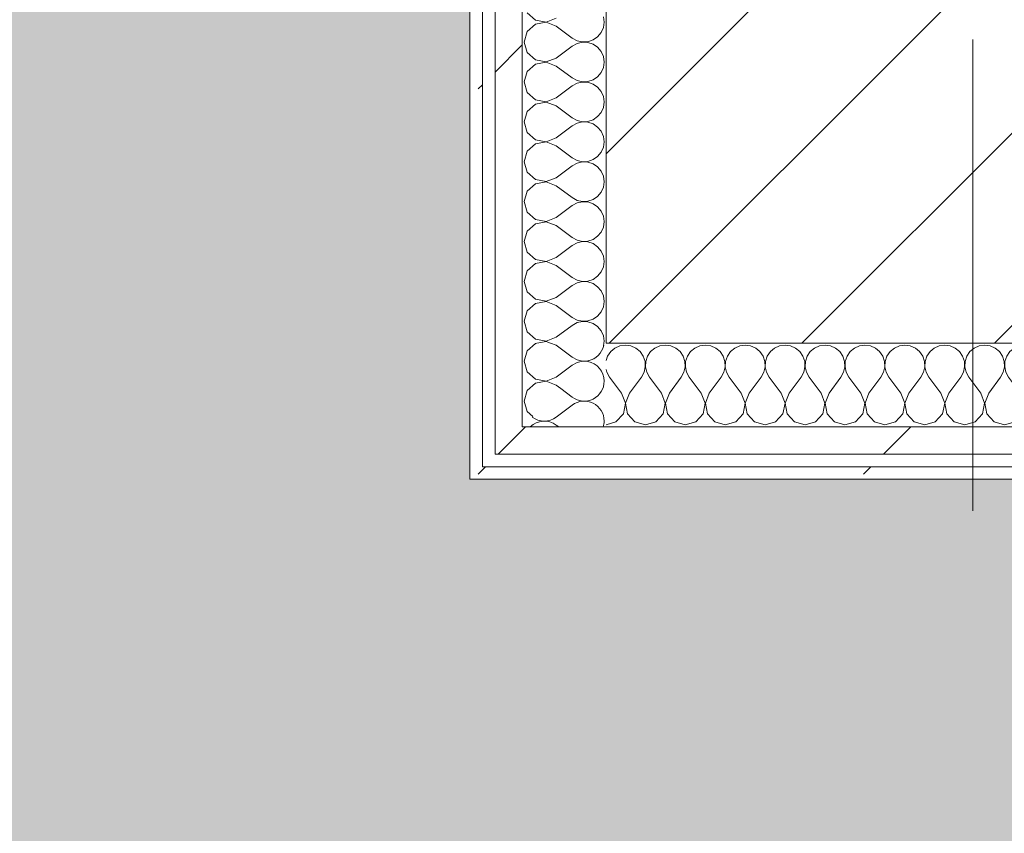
# Model space of a CAD drawing. Header units: millimetres. Extents: x -30280 to 19093, y -19284 to 4746.
# Tile 234 of 256: x 149 to 619, y -12673 to -12285. Entities that reach past the tile are written whole.
import ezdxf

# ---------------------------------------------------------------- set-up
doc = ezdxf.new("R2010")
doc.units = ezdxf.units.MM
doc.header["$MEASUREMENT"] = 0
doc.linetypes.add('Wipeout_Contour', pattern=[1000, 0, -1000])
for name, color, linetype in [('10_ESTR_Pilars', 7, 'Continuous'), ('Nuevo_07_CR_Cel Ras pladur', 7, 'Continuous'), ('Nuevo_08_E_Envans secs', 7, 'Continuous')]:
    doc.layers.add(name, color=color, linetype=linetype)
for name, color, linetype, lineweight in [('10_ESTR_Pilars_Pluma_Nº__20', 1, 'Continuous', 5), ('10_ESTR_Pilars_Pluma_Nº__28', 7, 'Continuous', 20), ('10_ESTR_Pilars_Pluma_Nº__42', 8, 'Continuous', 25), ('Nuevo_08_E_Envans secs_Pluma_Nº__1', 7, 'Continuous', 5)]:
    doc.layers.add(name, color=color, linetype=linetype, lineweight=lineweight)
for name, color, linetype, lineweight, true_color in [('Nuevo_07_CR_Cel Ras pladur_Pluma_Nº__102', 7, 'Continuous', 5, 0xcccccc), ('Nuevo_08_E_Envans secs_Pluma_Nº__102', 7, 'Continuous', 5, 0xcccccc), ('Nuevo_08_E_Envans secs_Pluma_Nº__171', 171, 'Continuous', 13, 0xaaaaff), ('Nuevo_08_E_Envans secs_Pluma_Nº__177', 7, 'Continuous', 15, 0xf7e046)]:
    doc.layers.add(name, color=color, linetype=linetype, lineweight=lineweight, true_color=true_color)
pattern_1 = [(45, (0, 0), (-183.848, 183.848), [195, -65]), (45, (7e-14, 183.85), (-183.848, 183.848), [195, -65])]

# ---------------------------------------------------------------- blocks, each defined once
blk = doc.blocks.new('Forjado_1_1', base_point=(-28050.85, 1700.85))
at = {"layer": 'Nuevo_07_CR_Cel Ras pladur_Pluma_Nº__102', "linetype": 'Continuous', "lineweight": 0, "true_color": 0x333333}
h = blk.add_hatch(color=250, dxfattribs=at)
h.paths.add_polyline_path([(-28050.85, 1700.85), (-1702.11, 1700.85), (-1556.11, 1700.85), (-1556.11, -1703.98), (-1619.11, -1703.98), (-1619.11, -6940.7), (-1544.11, -6940.7), (-1544.11, -7505.7), (-1616.26, -7505.7), (-1616.05, -11923.98), (-1552.9, -11923.98), (-1552.9, -12503.98), (-2036.11, -12503.98), (-2036.11, -12340.7), (-6985.39, -12340.7), (-6985.39, -12549.28), (-7491.4, -12549.28), (-7491.4, -12393.7), (-10655.85, -12393.7), (-10657.1, -13685.07), (-1603.63, -13694.56), (-1609.23, -16937.98), (375.89, -16937.98), (375.89, -16738.98), (1128.89, -16738.98), (1128.89, -17066.98), (2622.91, -17066.98), (5778.89, -17066.98), (5778.89, -16738.98), (6378.89, -16738.98), (6378.89, -12488.98), (5778.89, -12488.98), (5763.89, -12069.98), (3832.9, -12069.98), (2768.91, -12069.98), (2768.91, -12619.14), (2622.91, -12619.14), (2622.91, -12069.98), (843.89, -12069.98), (843.89, -12503.98), (363.89, -12503.98), (363.89, -11923.98), (6641.89, -11923.98), (6627.87, -9203.97), (6003.89, -9207.42), (6010.89, -7490.7), (5790.89, -7490.7), (5790.89, -6940.7), (6010.89, -6940.7), (6010.89, -1710.7), (5770.89, -1710.7), (5770.89, 3861.73), (-28038.85, 3861.73)])
h.paths.add_polyline_path([(7.39, -9099.15), (-1192.61, -9099.15), (-1192.61, 1700.85), (7.39, 1700.85)], flags=0)
h.paths.add_polyline_path([(-1181.11, -11348.2), (-1181.11, -9848.2), (5718.89, -9848.2), (5718.89, -11348.2)], flags=0)
h.paths.add_polyline_path([(38, -16371.48), (-1162, -16371.48), (-1162, -12771.48), (38, -12771.48)], flags=0)
h.paths.add_polyline_path([(2309.36, -16371.48), (1109.36, -16371.48), (1109.36, -12771.48), (2309.36, -12771.48)], flags=0)
h.paths.add_polyline_path([(2226.83, -8799.15), (2226.83, 1400.85), (3726.83, 1400.85), (3726.83, -8799.15)], flags=0)
h.paths.add_polyline_path([(3832.9, -12471.48), (5032.9, -12471.48), (5032.9, -16671.48), (3832.9, -16671.48)], flags=0)
at = {"layer": 'Nuevo_07_CR_Cel Ras pladur_Pluma_Nº__102', "color": 254, "linetype": 'Continuous', "lineweight": 5, "true_color": 0xcccccc, "flags": 128}
blk.add_lwpolyline([(6641.89, -11923.98), (363.89, -11923.98), (363.89, -12503.98), (843.89, -12503.98)], dxfattribs=at)
blk = doc.blocks.new('*X654')
at = {"layer": 'Nuevo_08_E_Envans secs_Pluma_Nº__102', "color": 254, "linetype": 'Continuous', "lineweight": 5, "true_color": 0xcccccc}
for p, q in [((407.22, -12460.65), (412.7, -12464.76)), ((405.08, -12474.29), (412.7, -12468.57)), ((405.08, -12478.1), (406.26, -12478.98))]:
    blk.add_line(p, q, dxfattribs=at)
for centre, start, end in [((418.41, -12438.1), 282.4793, 347.5207), ((418.41, -12457.14), 0, 79.8211), ((418.41, -12457.14), 233.1301, 0), ((418.41, -12476.19), 0, 126.8699), ((399.37, -12466.67), 232.8217, 306.8699), ((399.37, -12485.71), 53.1301, 134.965), ((418.41, -12476.19), 342.9946, 0)]:
    blk.add_arc(centre, 9.52, start, end, dxfattribs=at)
blk = doc.blocks.new('*X655')
at = {"layer": 'Nuevo_08_E_Envans secs_Pluma_Nº__102', "color": 254, "linetype": 'Continuous', "lineweight": 5, "true_color": 0xcccccc}
for p, q in [((391.27, -12281.2), (395.11, -12284.71)), ((395.11, -12286.72), (391.27, -12290.23)), ((395.11, -12284.71), (400.22, -12285.68)), ((400.22, -12285.75), (395.11, -12286.72)), ((400.22, -12285.68), (405.08, -12283.81)), ((405.08, -12287.62), (400.22, -12285.75)), ((427.94, -12285.71), (427.58, -12283.11)), ((427.58, -12288.32), (427.94, -12285.71)), ((391.27, -12290.23), (389.84, -12295.24)), ((405.08, -12287.62), (412.7, -12293.33)), ((424.84, -12292.74), (426.52, -12290.72)), ((426.52, -12290.72), (427.58, -12288.32)), ((389.84, -12295.24), (391.27, -12300.25)), ((412.7, -12293.33), (415, -12294.6)), ((415, -12295.87), (412.7, -12297.14)), ((415, -12294.6), (417.56, -12295.2)), ((417.56, -12295.28), (415, -12295.87)), ((417.56, -12295.2), (420.18, -12295.07)), ((420.18, -12295.4), (417.56, -12295.28)), ((420.18, -12295.07), (422.67, -12294.23)), ((422.67, -12296.24), (420.18, -12295.4)), ((422.67, -12294.23), (424.84, -12292.74)), ((424.84, -12297.73), (422.67, -12296.24)), ((391.27, -12300.25), (395.11, -12303.76)), ((405.08, -12302.86), (412.7, -12297.14)), ((426.52, -12299.75), (424.84, -12297.73)), ((427.58, -12302.16), (426.52, -12299.75)), ((395.11, -12303.76), (400.22, -12304.72)), ((400.22, -12304.8), (395.11, -12305.77)), ((400.22, -12304.72), (405.08, -12302.86)), ((405.08, -12306.67), (400.22, -12304.8)), ((427.94, -12304.76), (427.58, -12302.16)), ((427.58, -12307.36), (427.94, -12304.76)), ((391.27, -12309.28), (389.84, -12314.29)), ((395.11, -12305.77), (391.27, -12309.28)), ((405.08, -12306.67), (412.7, -12312.38)), ((424.84, -12311.79), (426.52, -12309.77)), ((426.52, -12309.77), (427.58, -12307.36)), ((389.84, -12314.29), (391.27, -12319.29)), ((412.7, -12312.38), (415, -12313.65)), ((415, -12314.92), (412.7, -12316.19)), ((415, -12313.65), (417.56, -12314.25)), ((417.56, -12314.32), (415, -12314.92)), ((417.56, -12314.25), (420.18, -12314.12)), ((420.18, -12314.45), (417.56, -12314.32)), ((420.18, -12314.12), (422.67, -12313.28)), ((422.67, -12315.29), (420.18, -12314.45)), ((422.67, -12313.28), (424.84, -12311.79)), ((391.27, -12319.29), (395.11, -12322.8)), ((405.08, -12321.9), (412.7, -12316.19)), ((424.84, -12316.78), (422.67, -12315.29)), ((426.52, -12318.8), (424.84, -12316.78)), ((427.58, -12321.21), (426.52, -12318.8)), ((395.11, -12322.8), (400.22, -12323.77)), ((400.22, -12323.85), (395.11, -12324.81)), ((400.22, -12323.77), (405.08, -12321.9)), ((405.08, -12325.71), (400.22, -12323.85)), ((427.94, -12323.81), (427.58, -12321.21)), ((427.58, -12326.41), (427.94, -12323.81)), ((391.27, -12328.33), (389.84, -12333.33)), ((395.11, -12324.81), (391.27, -12328.33)), ((405.08, -12325.71), (412.7, -12331.43)), ((424.84, -12330.84), (426.52, -12328.82)), ((426.52, -12328.82), (427.58, -12326.41)), ((389.84, -12333.33), (391.27, -12338.34)), ((412.7, -12331.43), (415, -12332.7)), ((415, -12332.7), (417.56, -12333.29)), ((417.56, -12333.37), (415, -12333.97)), ((417.56, -12333.29), (420.18, -12333.17)), ((420.18, -12333.5), (417.56, -12333.37)), ((420.18, -12333.17), (422.67, -12332.33)), ((422.67, -12334.34), (420.18, -12333.5)), ((422.67, -12332.33), (424.84, -12330.84)), ((391.27, -12338.34), (395.11, -12341.85)), ((405.08, -12340.95), (412.7, -12335.24)), ((415, -12333.97), (412.7, -12335.24)), ((424.84, -12335.83), (422.67, -12334.34)), ((426.52, -12337.85), (424.84, -12335.83)), ((427.58, -12340.25), (426.52, -12337.85)), ((395.11, -12341.85), (400.22, -12342.82)), ((400.22, -12342.9), (395.11, -12343.86)), ((400.22, -12342.82), (405.08, -12340.95)), ((405.08, -12344.76), (400.22, -12342.9)), ((427.94, -12342.86), (427.58, -12340.25)), ((427.58, -12345.46), (427.94, -12342.86)), ((391.27, -12347.37), (389.84, -12352.38)), ((395.11, -12343.86), (391.27, -12347.37)), ((405.08, -12344.76), (412.7, -12350.48)), ((424.84, -12349.89), (426.52, -12347.86)), ((426.52, -12347.86), (427.58, -12345.46)), ((389.84, -12352.38), (391.27, -12357.39)), ((412.7, -12350.48), (415, -12351.75)), ((415, -12351.75), (417.56, -12352.34)), ((417.56, -12352.42), (415, -12353.01)), ((417.56, -12352.34), (420.18, -12352.22)), ((420.18, -12352.55), (417.56, -12352.42)), ((420.18, -12352.22), (422.67, -12351.38)), ((422.67, -12353.39), (420.18, -12352.55)), ((422.67, -12351.38), (424.84, -12349.89)), ((405.08, -12360), (412.7, -12354.29)), ((415, -12353.01), (412.7, -12354.29)), ((424.84, -12354.87), (422.67, -12353.39)), ((426.52, -12356.9), (424.84, -12354.87)), ((427.58, -12359.3), (426.52, -12356.9)), ((391.27, -12357.39), (395.11, -12360.9)), ((395.11, -12360.9), (400.22, -12361.87)), ((400.22, -12361.94), (395.11, -12362.91)), ((400.22, -12361.87), (405.08, -12360)), ((405.08, -12363.81), (400.22, -12361.94)), ((427.94, -12361.9), (427.58, -12359.3)), ((427.58, -12364.51), (427.94, -12361.9)), ((391.27, -12366.42), (389.84, -12371.43)), ((395.11, -12362.91), (391.27, -12366.42)), ((405.08, -12363.81), (412.7, -12369.52)), ((426.52, -12366.91), (427.58, -12364.51)), ((412.7, -12369.52), (415, -12370.8)), ((415, -12370.8), (417.56, -12371.39)), ((417.56, -12371.39), (420.18, -12371.26)), ((420.18, -12371.26), (422.67, -12370.42)), ((422.67, -12370.42), (424.84, -12368.94)), ((424.84, -12368.94), (426.52, -12366.91)), ((389.84, -12371.43), (391.27, -12376.44)), ((405.08, -12379.05), (412.7, -12373.33)), ((415, -12372.06), (412.7, -12373.33)), ((417.56, -12371.47), (415, -12372.06)), ((420.18, -12371.59), (417.56, -12371.47)), ((422.67, -12372.43), (420.18, -12371.59)), ((424.84, -12373.92), (422.67, -12372.43)), ((426.52, -12375.95), (424.84, -12373.92)), ((427.58, -12378.35), (426.52, -12375.95)), ((391.27, -12376.44), (395.11, -12379.95)), ((395.11, -12379.95), (400.22, -12380.91)), ((400.22, -12380.91), (405.08, -12379.05)), ((427.94, -12380.95), (427.58, -12378.35)), ((391.27, -12385.47), (389.84, -12390.48)), ((395.11, -12381.96), (391.27, -12385.47)), ((400.22, -12380.99), (395.11, -12381.96)), ((405.08, -12382.86), (400.22, -12380.99)), ((405.08, -12382.86), (412.7, -12388.57)), ((426.52, -12385.96), (427.58, -12383.55)), ((427.58, -12383.55), (427.94, -12380.95)), ((412.7, -12388.57), (415, -12389.84)), ((415, -12389.84), (417.56, -12390.44)), ((420.18, -12390.31), (422.67, -12389.47)), ((422.67, -12389.47), (424.84, -12387.98)), ((424.84, -12387.98), (426.52, -12385.96)), ((389.84, -12390.48), (391.27, -12395.48)), ((405.08, -12398.1), (412.7, -12392.38)), ((415, -12391.11), (412.7, -12392.38)), ((417.56, -12390.51), (415, -12391.11)), ((417.56, -12390.44), (420.18, -12390.31)), ((420.18, -12390.64), (417.56, -12390.51)), ((422.67, -12391.48), (420.18, -12390.64)), ((424.84, -12392.97), (422.67, -12391.48)), ((426.52, -12394.99), (424.84, -12392.97)), ((391.27, -12395.48), (395.11, -12398.99)), ((395.11, -12398.99), (400.22, -12399.96)), ((400.22, -12399.96), (405.08, -12398.1)), ((427.58, -12397.4), (426.52, -12394.99)), ((427.94, -12400), (427.58, -12397.4)), ((395.11, -12401.01), (391.27, -12404.52)), ((400.22, -12400.04), (395.11, -12401.01)), ((405.08, -12401.9), (400.22, -12400.04)), ((405.08, -12401.9), (412.7, -12407.62)), ((426.52, -12405.01), (427.58, -12402.6)), ((427.58, -12402.6), (427.94, -12400)), ((391.27, -12404.52), (389.84, -12409.52)), ((412.7, -12407.62), (415, -12408.89)), ((415, -12408.89), (417.56, -12409.49)), ((420.18, -12409.36), (422.67, -12408.52)), ((422.67, -12408.52), (424.84, -12407.03)), ((424.84, -12407.03), (426.52, -12405.01)), ((389.84, -12409.52), (391.27, -12414.53)), ((405.08, -12417.14), (412.7, -12411.43)), ((415, -12410.16), (412.7, -12411.43)), ((417.56, -12409.56), (415, -12410.16)), ((417.56, -12409.49), (420.18, -12409.36)), ((420.18, -12409.69), (417.56, -12409.56)), ((422.67, -12410.53), (420.18, -12409.69)), ((424.84, -12412.02), (422.67, -12410.53)), ((426.52, -12414.04), (424.84, -12412.02)), ((391.27, -12414.53), (395.11, -12418.04)), ((395.11, -12418.04), (400.22, -12419.01)), ((400.22, -12419.01), (405.08, -12417.14)), ((427.58, -12416.45), (426.52, -12414.04)), ((427.94, -12419.05), (427.58, -12416.45)), ((395.11, -12420.05), (391.27, -12423.56)), ((400.22, -12419.09), (395.11, -12420.05)), ((405.08, -12420.95), (400.22, -12419.09)), ((405.08, -12420.95), (412.7, -12426.67)), ((426.52, -12424.05), (427.58, -12421.65)), ((427.58, -12421.65), (427.94, -12419.05)), ((391.27, -12423.56), (389.84, -12428.57)), ((412.7, -12426.67), (415, -12427.94)), ((420.18, -12428.41), (422.67, -12427.57)), ((422.67, -12427.57), (424.84, -12426.08)), ((424.84, -12426.08), (426.52, -12424.05)), ((389.84, -12428.57), (391.27, -12433.58)), ((405.08, -12436.19), (412.7, -12430.48)), ((415, -12429.2), (412.7, -12430.48)), ((415, -12427.94), (417.56, -12428.53)), ((417.56, -12428.61), (415, -12429.2)), ((417.56, -12428.53), (420.18, -12428.41)), ((420.18, -12428.74), (417.56, -12428.61)), ((422.67, -12429.58), (420.18, -12428.74)), ((424.84, -12431.06), (422.67, -12429.58)), ((426.52, -12433.09), (424.84, -12431.06)), ((391.27, -12433.58), (395.11, -12437.09)), ((395.11, -12437.09), (400.22, -12438.06)), ((400.22, -12438.06), (405.08, -12436.19)), ((427.58, -12435.49), (426.52, -12433.09)), ((427.94, -12438.1), (427.58, -12435.49)), ((400.22, -12438.13), (395.77, -12438.98)), ((402.41, -12438.98), (400.22, -12438.13)), ((427.82, -12438.98), (427.94, -12438.1))]:
    blk.add_line(p, q, dxfattribs=at)
blk = doc.blocks.new('*X656')
at = {"layer": 'Nuevo_08_E_Envans secs_Pluma_Nº__102', "color": 254, "linetype": 'Continuous', "lineweight": 5, "true_color": 0xcccccc}
for p, q in [((395.11, -12439.1), (391.27, -12442.61)), ((395.77, -12438.98), (395.11, -12439.1)), ((405.08, -12440), (402.41, -12438.98)), ((405.08, -12440), (412.7, -12445.71)), ((427.64, -12440.22), (427.82, -12438.98)), ((391.27, -12442.61), (389.84, -12447.62)), ((412.7, -12445.71), (415, -12446.99)), ((389.84, -12447.62), (391.27, -12452.63)), ((405.08, -12455.24), (412.7, -12449.52)), ((415, -12448.25), (412.7, -12449.52)), ((415, -12446.99), (417.56, -12447.58)), ((417.56, -12447.66), (415, -12448.25)), ((417.56, -12447.58), (420.18, -12447.45)), ((420.09, -12447.78), (417.56, -12447.66)), ((420.18, -12447.45), (420.53, -12447.34)), ((391.27, -12452.63), (395.11, -12456.14)), ((400.22, -12457.1), (405.08, -12455.24)), ((395.11, -12458.15), (391.27, -12461.66)), ((395.11, -12456.14), (400.22, -12457.1)), ((400.22, -12457.18), (395.11, -12458.15)), ((405.08, -12459.05), (400.22, -12457.18)), ((405.08, -12459.05), (407.22, -12460.65)), ((391.27, -12461.66), (389.84, -12466.67)), ((389.84, -12466.67), (391.27, -12471.67)), ((391.27, -12471.67), (393.84, -12474.03))]:
    blk.add_line(p, q, dxfattribs=at)
blk = doc.blocks.new('Muro_96_1', base_point=(428.89, -12069.98))
at = {"layer": 'Nuevo_08_E_Envans secs', "color": 7, "lineweight": 20}
blk.add_blockref('*X654', (0, 0), dxfattribs=at)
at = {"color": 254, "linetype": 'Wipeout_Contour', "lineweight": 0, "ltscale": 37481.176402}
blk.add_wipeout([(388.89, -12478.98), (375.89, -12491.98), (388.89, -12491.98)], dxfattribs=at).dxf.layer = 'Nuevo_08_E_Envans secs'
at = {"color": 254, "linetype": 'Wipeout_Contour', "lineweight": 0, "ltscale": 37522.648912}
blk.add_wipeout([(369.89, -12497.98), (363.89, -12503.98), (369.89, -12503.98)], dxfattribs=at).dxf.layer = 'Nuevo_08_E_Envans secs'
at = {"layer": 'Nuevo_08_E_Envans secs_Pluma_Nº__171', "linetype": 'Continuous', "lineweight": 13, "true_color": 0xaaaaff}
h = blk.add_hatch(dxfattribs=at)
h.set_pattern_fill('Panellat_HPL_0001', color=161, style=0, pattern_type=2)
h.set_pattern_definition(pattern_1)
h.paths.add_polyline_path([(369.89, -12497.98), (363.89, -12503.98), (369.89, -12503.98)])
at = {"layer": 'Nuevo_08_E_Envans secs_Pluma_Nº__177', "linetype": 'Continuous', "lineweight": 15, "true_color": 0xf7e046}
h = blk.add_hatch(dxfattribs=at)
h.set_pattern_fill('Panellat_HPL_0001', color=53, style=0, pattern_type=2)
h.set_pattern_definition(pattern_1)
h.paths.add_polyline_path([(388.89, -12478.98), (375.89, -12491.98), (388.89, -12491.98)])
at = {"color": 254, "linetype": 'Wipeout_Contour', "lineweight": 0, "ltscale": 60820.549259}
blk.add_wipeout([(369.89, -12497.98), (369.89, -11937.45), (366.56, -11929.98), (363.89, -11929.98), (363.89, -12497.98)], dxfattribs=at).dxf.layer = 'Nuevo_08_E_Envans secs'
at = {"color": 254, "linetype": 'Wipeout_Contour', "lineweight": 0, "ltscale": 60891.566273}
blk.add_wipeout([(375.89, -11961.98), (375.89, -12478.98), (388.89, -12478.98), (388.89, -11980.13), (380.81, -11961.98)], dxfattribs=at).dxf.layer = 'Nuevo_08_E_Envans secs'
at = {"layer": 'Nuevo_08_E_Envans secs_Pluma_Nº__171', "linetype": 'Continuous', "lineweight": 13, "true_color": 0xaaaaff}
h = blk.add_hatch(dxfattribs=at)
h.set_pattern_fill('Panellat_HPL_0001', color=161, style=0, pattern_type=2)
h.set_pattern_definition(pattern_1)
h.paths.add_polyline_path([(369.89, -12497.98), (369.89, -11937.45), (366.56, -11929.98), (363.89, -11929.98), (363.89, -12497.98)])
at = {"layer": 'Nuevo_08_E_Envans secs_Pluma_Nº__177', "linetype": 'Continuous', "lineweight": 15, "true_color": 0xf7e046}
h = blk.add_hatch(dxfattribs=at)
h.set_pattern_fill('Panellat_HPL_0001', color=53, style=0, pattern_type=2)
h.set_pattern_definition(pattern_1)
h.paths.add_polyline_path([(375.89, -11961.98), (375.89, -12478.98), (388.89, -12478.98), (388.89, -11980.13), (380.81, -11961.98)])
at = {"layer": 'Nuevo_08_E_Envans secs_Pluma_Nº__1', "color": 7, "linetype": 'Continuous', "lineweight": 5}
for p, q in [((369.89, -11937.45), (369.89, -12491.98)), ((388.89, -12031.98), (388.89, -12438.98))]:
    blk.add_line(p, q, dxfattribs=at)
at = {"layer": 'Nuevo_08_E_Envans secs', "color": 7, "lineweight": 20}
for name in ['*X655', '*X656']:
    blk.add_blockref(name, (0, 0), dxfattribs=at)
at = {"color": 254, "linetype": 'Wipeout_Contour', "lineweight": 0, "ltscale": 37466.815615}
blk.add_wipeout([(388.89, -12478.98), (375.89, -12478.98), (375.89, -12491.98)], dxfattribs=at).dxf.layer = 'Nuevo_08_E_Envans secs'
at = {"color": 254, "linetype": 'Wipeout_Contour', "lineweight": 0, "ltscale": 37515.505243}
blk.add_wipeout([(363.89, -12497.98), (363.89, -12503.98), (369.89, -12497.98)], dxfattribs=at).dxf.layer = 'Nuevo_08_E_Envans secs'
at = {"layer": 'Nuevo_08_E_Envans secs_Pluma_Nº__171', "linetype": 'Continuous', "lineweight": 13, "true_color": 0xaaaaff}
h = blk.add_hatch(dxfattribs=at)
h.set_pattern_fill('Panellat_HPL_0001', color=161, style=0, pattern_type=2)
h.set_pattern_definition(pattern_1)
h.paths.add_polyline_path([(363.89, -12497.98), (363.89, -12503.98), (369.89, -12497.98)])
at = {"layer": 'Nuevo_08_E_Envans secs_Pluma_Nº__177', "linetype": 'Continuous', "lineweight": 15, "true_color": 0xf7e046}
h = blk.add_hatch(dxfattribs=at)
h.set_pattern_fill('Panellat_HPL_0001', color=53, style=0, pattern_type=2)
h.set_pattern_definition(pattern_1)
h.paths.add_polyline_path([(388.89, -12478.98), (375.89, -12478.98), (375.89, -12491.98)])
at = {"layer": 'Nuevo_08_E_Envans secs_Pluma_Nº__1', "color": 7, "linetype": 'Continuous', "lineweight": 5}
for p, q in [((375.89, -11961.98), (375.89, -12478.98)), ((388.89, -12438.98), (388.89, -12478.98)), ((375.89, -12478.98), (375.89, -12491.98)), ((388.89, -12478.98), (428.89, -12478.98)), ((369.89, -12491.98), (369.89, -12497.98)), ((375.89, -12491.98), (388.89, -12491.98)), ((369.89, -12497.98), (375.89, -12497.98))]:
    blk.add_line(p, q, dxfattribs=at)
at = {"layer": 'Nuevo_08_E_Envans secs_Pluma_Nº__1', "color": 7, "linetype": 'Continuous', "lineweight": 5, "flags": 128}
for points in [[(363.89, -11929.98), (363.89, -12503.98)], [(363.89, -12503.98), (369.89, -12503.98)]]:
    blk.add_lwpolyline(points, dxfattribs=at)
blk = doc.blocks.new('*X659')
at = {"layer": 'Nuevo_08_E_Envans secs_Pluma_Nº__102', "color": 254, "linetype": 'Continuous', "lineweight": 5, "true_color": 0xcccccc}
for p, q in [((433.09, -12441.35), (431.06, -12443.03)), ((435.49, -12440.29), (433.09, -12441.35)), ((438.1, -12439.93), (435.49, -12440.29)), ((440.7, -12440.29), (438.1, -12439.93)), ((443.1, -12441.35), (440.7, -12440.29)), ((445.13, -12443.03), (443.1, -12441.35)), ((452.14, -12441.35), (450.11, -12443.03)), ((454.54, -12440.29), (452.14, -12441.35)), ((457.14, -12439.93), (454.54, -12440.29)), ((459.75, -12440.29), (457.14, -12439.93)), ((462.15, -12441.35), (459.75, -12440.29)), ((464.17, -12443.03), (462.15, -12441.35)), ((471.18, -12441.35), (469.16, -12443.03)), ((473.59, -12440.29), (471.18, -12441.35)), ((476.19, -12439.93), (473.59, -12440.29)), ((478.79, -12440.29), (476.19, -12439.93)), ((481.2, -12441.35), (478.79, -12440.29)), ((483.22, -12443.03), (481.2, -12441.35)), ((490.23, -12441.35), (488.21, -12443.03)), ((492.64, -12440.29), (490.23, -12441.35)), ((495.24, -12439.93), (492.64, -12440.29)), ((497.84, -12440.29), (495.24, -12439.93)), ((500.25, -12441.35), (497.84, -12440.29)), ((502.27, -12443.03), (500.25, -12441.35)), ((509.28, -12441.35), (507.26, -12443.03)), ((511.68, -12440.29), (509.28, -12441.35)), ((514.29, -12439.93), (511.68, -12440.29)), ((516.89, -12440.29), (514.29, -12439.93)), ((519.29, -12441.35), (516.89, -12440.29)), ((521.32, -12443.03), (519.29, -12441.35)), ((528.33, -12441.35), (526.3, -12443.03)), ((530.73, -12440.29), (528.33, -12441.35)), ((533.33, -12439.93), (530.73, -12440.29)), ((535.94, -12440.29), (533.33, -12439.93)), ((538.34, -12441.35), (535.94, -12440.29)), ((540.36, -12443.03), (538.34, -12441.35)), ((547.37, -12441.35), (545.35, -12443.03)), ((549.78, -12440.29), (547.37, -12441.35)), ((552.38, -12439.93), (549.78, -12440.29)), ((554.98, -12440.29), (552.38, -12439.93)), ((557.39, -12441.35), (554.98, -12440.29)), ((559.41, -12443.03), (557.39, -12441.35)), ((566.42, -12441.35), (564.4, -12443.03)), ((568.83, -12440.29), (566.42, -12441.35)), ((571.43, -12439.93), (568.83, -12440.29)), ((574.03, -12440.29), (571.43, -12439.93)), ((576.44, -12441.35), (574.03, -12440.29)), ((578.46, -12443.03), (576.44, -12441.35)), ((585.47, -12441.35), (583.45, -12443.03)), ((587.87, -12440.29), (585.47, -12441.35)), ((590.48, -12439.93), (587.87, -12440.29)), ((593.08, -12440.29), (590.48, -12439.93)), ((595.48, -12441.35), (593.08, -12440.29)), ((597.51, -12443.03), (595.48, -12441.35)), ((604.52, -12441.35), (602.49, -12443.03)), ((606.92, -12440.29), (604.52, -12441.35)), ((609.52, -12439.93), (606.92, -12440.29)), ((612.13, -12440.29), (609.52, -12439.93)), ((614.53, -12441.35), (612.13, -12440.29)), ((616.55, -12443.03), (614.53, -12441.35)), ((623.56, -12441.35), (621.54, -12443.03)), ((625.97, -12440.29), (623.56, -12441.35)), ((628.57, -12439.93), (625.97, -12440.29)), ((631.17, -12440.29), (628.57, -12439.93)), ((633.58, -12441.35), (631.17, -12440.29)), ((635.6, -12443.03), (633.58, -12441.35)), ((642.61, -12441.35), (640.59, -12443.03)), ((645.02, -12440.29), (642.61, -12441.35)), ((647.62, -12439.93), (645.02, -12440.29)), ((650.22, -12440.29), (647.62, -12439.93)), ((652.63, -12441.35), (650.22, -12440.29)), ((654.65, -12443.03), (652.63, -12441.35)), ((661.66, -12441.35), (659.64, -12443.03)), ((664.06, -12440.29), (661.66, -12441.35)), ((666.67, -12439.93), (664.06, -12440.29)), ((669.27, -12440.29), (666.67, -12439.93)), ((671.67, -12441.35), (669.27, -12440.29)), ((673.7, -12443.03), (671.67, -12441.35)), ((680.71, -12441.35), (678.68, -12443.03)), ((683.11, -12440.29), (680.71, -12441.35)), ((685.71, -12439.93), (683.11, -12440.29)), ((688.32, -12440.29), (685.71, -12439.93)), ((690.72, -12441.35), (688.32, -12440.29)), ((692.74, -12443.03), (690.72, -12441.35)), ((699.75, -12441.35), (697.73, -12443.03)), ((702.16, -12440.29), (699.75, -12441.35)), ((704.76, -12439.93), (702.16, -12440.29)), ((707.36, -12440.29), (704.76, -12439.93)), ((709.77, -12441.35), (707.36, -12440.29)), ((711.79, -12443.03), (709.77, -12441.35)), ((718.8, -12441.35), (716.78, -12443.03)), ((721.21, -12440.29), (718.8, -12441.35)), ((723.81, -12439.93), (721.21, -12440.29)), ((726.41, -12440.29), (723.81, -12439.93)), ((728.82, -12441.35), (726.41, -12440.29)), ((730.84, -12443.03), (728.82, -12441.35)), ((737.85, -12441.35), (735.83, -12443.03)), ((740.25, -12440.29), (737.85, -12441.35)), ((742.86, -12439.93), (740.25, -12440.29)), ((745.46, -12440.29), (742.86, -12439.93)), ((747.86, -12441.35), (745.46, -12440.29)), ((749.89, -12443.03), (747.86, -12441.35)), ((756.9, -12441.35), (754.87, -12443.03)), ((759.3, -12440.29), (756.9, -12441.35)), ((761.9, -12439.93), (759.3, -12440.29)), ((764.51, -12440.29), (761.9, -12439.93)), ((766.91, -12441.35), (764.51, -12440.29)), ((768.94, -12443.03), (766.91, -12441.35)), ((775.95, -12441.35), (773.92, -12443.03)), ((778.35, -12440.29), (775.95, -12441.35)), ((778.89, -12440.22), (778.35, -12440.29)), ((429.58, -12445.19), (428.89, -12447.23)), ((431.06, -12443.03), (429.58, -12445.19)), ((446.61, -12445.19), (445.13, -12443.03)), ((447.45, -12447.68), (446.61, -12445.19)), ((448.62, -12445.19), (447.78, -12447.68)), ((450.11, -12443.03), (448.62, -12445.19)), ((465.66, -12445.19), (464.17, -12443.03)), ((466.5, -12447.68), (465.66, -12445.19)), ((467.67, -12445.19), (466.83, -12447.68)), ((469.16, -12443.03), (467.67, -12445.19)), ((484.71, -12445.19), (483.22, -12443.03)), ((485.55, -12447.68), (484.71, -12445.19)), ((486.72, -12445.19), (485.88, -12447.68)), ((488.21, -12443.03), (486.72, -12445.19)), ((503.76, -12445.19), (502.27, -12443.03)), ((504.6, -12447.68), (503.76, -12445.19)), ((505.77, -12445.19), (504.93, -12447.68)), ((507.26, -12443.03), (505.77, -12445.19)), ((522.8, -12445.19), (521.32, -12443.03)), ((523.64, -12447.68), (522.8, -12445.19)), ((524.81, -12445.19), (523.98, -12447.68)), ((526.3, -12443.03), (524.81, -12445.19)), ((541.85, -12445.19), (540.36, -12443.03)), ((542.69, -12447.68), (541.85, -12445.19)), ((543.86, -12445.19), (543.02, -12447.68)), ((545.35, -12443.03), (543.86, -12445.19)), ((560.9, -12445.19), (559.41, -12443.03)), ((561.74, -12447.68), (560.9, -12445.19)), ((562.91, -12445.19), (562.07, -12447.68)), ((564.4, -12443.03), (562.91, -12445.19)), ((579.95, -12445.19), (578.46, -12443.03)), ((580.79, -12447.68), (579.95, -12445.19)), ((581.96, -12445.19), (581.12, -12447.68)), ((583.45, -12443.03), (581.96, -12445.19)), ((598.99, -12445.19), (597.51, -12443.03)), ((599.83, -12447.68), (598.99, -12445.19)), ((601.01, -12445.19), (600.17, -12447.68)), ((602.49, -12443.03), (601.01, -12445.19)), ((618.04, -12445.19), (616.55, -12443.03)), ((618.88, -12447.68), (618.04, -12445.19)), ((620.05, -12445.19), (619.21, -12447.68)), ((621.54, -12443.03), (620.05, -12445.19)), ((637.09, -12445.19), (635.6, -12443.03)), ((637.93, -12447.68), (637.09, -12445.19)), ((639.1, -12445.19), (638.26, -12447.68)), ((640.59, -12443.03), (639.1, -12445.19)), ((656.14, -12445.19), (654.65, -12443.03)), ((656.98, -12447.68), (656.14, -12445.19)), ((658.15, -12445.19), (657.31, -12447.68)), ((659.64, -12443.03), (658.15, -12445.19)), ((675.19, -12445.19), (673.7, -12443.03)), ((676.02, -12447.68), (675.19, -12445.19)), ((677.2, -12445.19), (676.36, -12447.68)), ((678.68, -12443.03), (677.2, -12445.19)), ((694.23, -12445.19), (692.74, -12443.03)), ((695.07, -12447.68), (694.23, -12445.19)), ((696.24, -12445.19), (695.4, -12447.68)), ((697.73, -12443.03), (696.24, -12445.19)), ((713.28, -12445.19), (711.79, -12443.03)), ((714.12, -12447.68), (713.28, -12445.19)), ((715.29, -12445.19), (714.45, -12447.68)), ((716.78, -12443.03), (715.29, -12445.19)), ((732.33, -12445.19), (730.84, -12443.03)), ((733.17, -12447.68), (732.33, -12445.19)), ((734.34, -12445.19), (733.5, -12447.68)), ((735.83, -12443.03), (734.34, -12445.19)), ((751.38, -12445.19), (749.89, -12443.03)), ((752.22, -12447.68), (751.38, -12445.19)), ((753.39, -12445.19), (752.55, -12447.68)), ((754.87, -12443.03), (753.39, -12445.19)), ((770.42, -12445.19), (768.94, -12443.03)), ((771.26, -12447.68), (770.42, -12445.19)), ((772.43, -12445.19), (771.59, -12447.68)), ((773.92, -12443.03), (772.43, -12445.19)), ((446.99, -12452.87), (447.58, -12450.31)), ((447.58, -12450.31), (447.45, -12447.68)), ((447.78, -12447.68), (447.66, -12450.31)), ((447.66, -12450.31), (448.25, -12452.87)), ((466.03, -12452.87), (466.63, -12450.31)), ((466.63, -12450.31), (466.5, -12447.68)), ((466.83, -12447.68), (466.71, -12450.31)), ((466.71, -12450.31), (467.3, -12452.87)), ((485.08, -12452.87), (485.68, -12450.31)), ((485.68, -12450.31), (485.55, -12447.68)), ((485.88, -12447.68), (485.75, -12450.31)), ((485.75, -12450.31), (486.35, -12452.87)), ((504.13, -12452.87), (504.72, -12450.31)), ((504.72, -12450.31), (504.6, -12447.68)), ((504.93, -12447.68), (504.8, -12450.31)), ((504.8, -12450.31), (505.4, -12452.87)), ((523.18, -12452.87), (523.77, -12450.31)), ((523.77, -12450.31), (523.64, -12447.68)), ((523.98, -12447.68), (523.85, -12450.31)), ((523.85, -12450.31), (524.44, -12452.87)), ((542.22, -12452.87), (542.82, -12450.31)), ((542.82, -12450.31), (542.69, -12447.68)), ((543.02, -12447.68), (542.9, -12450.31)), ((542.9, -12450.31), (543.49, -12452.87)), ((561.27, -12452.87), (561.87, -12450.31)), ((561.87, -12450.31), (561.74, -12447.68)), ((562.07, -12447.68), (561.94, -12450.31)), ((561.94, -12450.31), (562.54, -12452.87)), ((580.32, -12452.87), (580.91, -12450.31)), ((580.91, -12450.31), (580.79, -12447.68)), ((581.12, -12447.68), (580.99, -12450.31)), ((580.99, -12450.31), (581.59, -12452.87)), ((599.37, -12452.87), (599.96, -12450.31)), ((599.96, -12450.31), (599.83, -12447.68)), ((600.17, -12447.68), (600.04, -12450.31)), ((600.04, -12450.31), (600.63, -12452.87)), ((618.41, -12452.87), (619.01, -12450.31)), ((619.01, -12450.31), (618.88, -12447.68)), ((619.21, -12447.68), (619.09, -12450.31)), ((619.09, -12450.31), (619.68, -12452.87)), ((637.46, -12452.87), (638.06, -12450.31)), ((638.06, -12450.31), (637.93, -12447.68)), ((638.26, -12447.68), (638.13, -12450.31)), ((638.13, -12450.31), (638.73, -12452.87)), ((656.51, -12452.87), (657.1, -12450.31)), ((657.1, -12450.31), (656.98, -12447.68)), ((657.31, -12447.68), (657.18, -12450.31)), ((657.18, -12450.31), (657.78, -12452.87)), ((675.56, -12452.87), (676.15, -12450.31)), ((676.15, -12450.31), (676.02, -12447.68)), ((676.36, -12447.68), (676.23, -12450.31)), ((676.23, -12450.31), (676.82, -12452.87)), ((694.6, -12452.87), (695.2, -12450.31)), ((695.2, -12450.31), (695.07, -12447.68)), ((695.4, -12447.68), (695.28, -12450.31)), ((695.28, -12450.31), (695.87, -12452.87)), ((713.65, -12452.87), (714.25, -12450.31)), ((714.25, -12450.31), (714.12, -12447.68)), ((714.45, -12447.68), (714.32, -12450.31)), ((714.32, -12450.31), (714.92, -12452.87)), ((732.7, -12452.87), (733.29, -12450.31)), ((733.29, -12450.31), (733.17, -12447.68)), ((733.5, -12447.68), (733.37, -12450.31)), ((733.37, -12450.31), (733.97, -12452.87)), ((751.75, -12452.87), (752.34, -12450.31)), ((752.34, -12450.31), (752.22, -12447.68)), ((752.55, -12447.68), (752.42, -12450.31)), ((752.42, -12450.31), (753.01, -12452.87)), ((770.8, -12452.87), (771.39, -12450.31)), ((771.39, -12450.31), (771.26, -12447.68)), ((771.59, -12447.68), (771.47, -12450.31)), ((771.47, -12450.31), (772.06, -12452.87)), ((428.89, -12451.52), (429.2, -12452.87)), ((429.2, -12452.87), (430.48, -12455.17)), ((436.19, -12462.79), (430.48, -12455.17)), ((440, -12462.79), (445.71, -12455.17)), ((445.71, -12455.17), (446.99, -12452.87)), ((448.25, -12452.87), (449.52, -12455.17)), ((455.24, -12462.79), (449.52, -12455.17)), ((459.05, -12462.79), (464.76, -12455.17)), ((464.76, -12455.17), (466.03, -12452.87)), ((467.3, -12452.87), (468.57, -12455.17)), ((474.29, -12462.79), (468.57, -12455.17)), ((478.1, -12462.79), (483.81, -12455.17)), ((483.81, -12455.17), (485.08, -12452.87)), ((486.35, -12452.87), (487.62, -12455.17)), ((493.33, -12462.79), (487.62, -12455.17)), ((497.14, -12462.79), (502.86, -12455.17)), ((502.86, -12455.17), (504.13, -12452.87)), ((505.4, -12452.87), (506.67, -12455.17)), ((512.38, -12462.79), (506.67, -12455.17)), ((516.19, -12462.79), (521.9, -12455.17)), ((521.9, -12455.17), (523.18, -12452.87)), ((524.44, -12452.87), (525.71, -12455.17)), ((531.43, -12462.79), (525.71, -12455.17)), ((535.24, -12462.79), (540.95, -12455.17)), ((540.95, -12455.17), (542.22, -12452.87)), ((543.49, -12452.87), (544.76, -12455.17)), ((550.48, -12462.79), (544.76, -12455.17)), ((554.29, -12462.79), (560, -12455.17)), ((560, -12455.17), (561.27, -12452.87)), ((562.54, -12452.87), (563.81, -12455.17)), ((569.52, -12462.79), (563.81, -12455.17)), ((573.33, -12462.79), (579.05, -12455.17)), ((579.05, -12455.17), (580.32, -12452.87)), ((581.59, -12452.87), (582.86, -12455.17)), ((588.57, -12462.79), (582.86, -12455.17)), ((592.38, -12462.79), (598.1, -12455.17)), ((598.1, -12455.17), (599.37, -12452.87)), ((600.63, -12452.87), (601.9, -12455.17)), ((607.62, -12462.79), (601.9, -12455.17)), ((611.43, -12462.79), (617.14, -12455.17)), ((617.14, -12455.17), (618.41, -12452.87)), ((619.68, -12452.87), (620.95, -12455.17)), ((626.67, -12462.79), (620.95, -12455.17)), ((630.48, -12462.79), (636.19, -12455.17)), ((636.19, -12455.17), (637.46, -12452.87)), ((638.73, -12452.87), (640, -12455.17)), ((645.71, -12462.79), (640, -12455.17)), ((649.52, -12462.79), (655.24, -12455.17)), ((655.24, -12455.17), (656.51, -12452.87)), ((657.78, -12452.87), (659.05, -12455.17)), ((664.76, -12462.79), (659.05, -12455.17)), ((668.57, -12462.79), (674.29, -12455.17)), ((674.29, -12455.17), (675.56, -12452.87)), ((676.82, -12452.87), (678.1, -12455.17)), ((683.81, -12462.79), (678.1, -12455.17)), ((687.62, -12462.79), (693.33, -12455.17)), ((693.33, -12455.17), (694.6, -12452.87)), ((695.87, -12452.87), (697.14, -12455.17)), ((702.86, -12462.79), (697.14, -12455.17)), ((706.67, -12462.79), (712.38, -12455.17)), ((712.38, -12455.17), (713.65, -12452.87)), ((714.92, -12452.87), (716.19, -12455.17)), ((721.9, -12462.79), (716.19, -12455.17)), ((725.71, -12462.79), (731.43, -12455.17)), ((731.43, -12455.17), (732.7, -12452.87)), ((733.97, -12452.87), (735.24, -12455.17)), ((740.95, -12462.79), (735.24, -12455.17)), ((744.76, -12462.79), (750.48, -12455.17)), ((750.48, -12455.17), (751.75, -12452.87)), ((753.01, -12452.87), (754.29, -12455.17)), ((760, -12462.79), (754.29, -12455.17)), ((763.81, -12462.79), (769.52, -12455.17)), ((769.52, -12455.17), (770.8, -12452.87)), ((772.06, -12452.87), (773.33, -12455.17)), ((778.89, -12462.58), (773.33, -12455.17)), ((438.06, -12467.64), (436.19, -12462.79)), ((440, -12462.79), (438.13, -12467.64)), ((457.1, -12467.64), (455.24, -12462.79)), ((459.05, -12462.79), (457.18, -12467.64)), ((476.15, -12467.64), (474.29, -12462.79)), ((478.1, -12462.79), (476.23, -12467.64)), ((495.2, -12467.64), (493.33, -12462.79)), ((497.14, -12462.79), (495.28, -12467.64)), ((514.25, -12467.64), (512.38, -12462.79)), ((516.19, -12462.79), (514.32, -12467.64)), ((533.29, -12467.64), (531.43, -12462.79)), ((535.24, -12462.79), (533.37, -12467.64)), ((552.34, -12467.64), (550.48, -12462.79)), ((554.29, -12462.79), (552.42, -12467.64)), ((571.39, -12467.64), (569.52, -12462.79)), ((573.33, -12462.79), (571.47, -12467.64)), ((590.44, -12467.64), (588.57, -12462.79)), ((592.38, -12462.79), (590.51, -12467.64)), ((609.49, -12467.64), (607.62, -12462.79)), ((611.43, -12462.79), (609.56, -12467.64)), ((628.53, -12467.64), (626.67, -12462.79)), ((630.48, -12462.79), (628.61, -12467.64)), ((647.58, -12467.64), (645.71, -12462.79)), ((649.52, -12462.79), (647.66, -12467.64)), ((666.63, -12467.64), (664.76, -12462.79)), ((668.57, -12462.79), (666.71, -12467.64)), ((685.68, -12467.64), (683.81, -12462.79)), ((687.62, -12462.79), (685.75, -12467.64)), ((704.72, -12467.64), (702.86, -12462.79)), ((706.67, -12462.79), (704.8, -12467.64)), ((723.77, -12467.64), (721.9, -12462.79)), ((725.71, -12462.79), (723.85, -12467.64)), ((742.82, -12467.64), (740.95, -12462.79)), ((744.76, -12462.79), (742.9, -12467.64)), ((761.87, -12467.64), (760, -12462.79)), ((763.81, -12462.79), (761.94, -12467.64)), ((437.09, -12472.76), (438.06, -12467.64)), ((438.13, -12467.64), (439.1, -12472.76)), ((456.14, -12472.76), (457.1, -12467.64)), ((457.18, -12467.64), (458.15, -12472.76)), ((475.19, -12472.76), (476.15, -12467.64)), ((476.23, -12467.64), (477.2, -12472.76)), ((494.23, -12472.76), (495.2, -12467.64)), ((495.28, -12467.64), (496.24, -12472.76)), ((513.28, -12472.76), (514.25, -12467.64)), ((514.32, -12467.64), (515.29, -12472.76)), ((532.33, -12472.76), (533.29, -12467.64)), ((533.37, -12467.64), (534.34, -12472.76)), ((551.38, -12472.76), (552.34, -12467.64)), ((552.42, -12467.64), (553.39, -12472.76)), ((570.42, -12472.76), (571.39, -12467.64)), ((571.47, -12467.64), (572.43, -12472.76)), ((589.47, -12472.76), (590.44, -12467.64)), ((590.51, -12467.64), (591.48, -12472.76)), ((608.52, -12472.76), (609.49, -12467.64)), ((609.56, -12467.64), (610.53, -12472.76)), ((627.57, -12472.76), (628.53, -12467.64)), ((628.61, -12467.64), (629.58, -12472.76)), ((646.61, -12472.76), (647.58, -12467.64)), ((647.66, -12467.64), (648.62, -12472.76)), ((665.66, -12472.76), (666.63, -12467.64)), ((666.71, -12467.64), (667.67, -12472.76)), ((684.71, -12472.76), (685.68, -12467.64)), ((685.75, -12467.64), (686.72, -12472.76)), ((703.76, -12472.76), (704.72, -12467.64)), ((704.8, -12467.64), (705.77, -12472.76)), ((722.8, -12472.76), (723.77, -12467.64)), ((723.85, -12467.64), (724.81, -12472.76)), ((741.85, -12472.76), (742.82, -12467.64)), ((742.9, -12467.64), (743.86, -12472.76)), ((760.9, -12472.76), (761.87, -12467.64)), ((761.94, -12467.64), (762.91, -12472.76)), ((433.58, -12476.6), (437.09, -12472.76)), ((439.1, -12472.76), (442.61, -12476.6)), ((452.63, -12476.6), (456.14, -12472.76)), ((458.15, -12472.76), (461.66, -12476.6)), ((471.67, -12476.6), (475.19, -12472.76)), ((477.2, -12472.76), (480.71, -12476.6)), ((490.72, -12476.6), (494.23, -12472.76)), ((496.24, -12472.76), (499.75, -12476.6)), ((509.77, -12476.6), (513.28, -12472.76)), ((515.29, -12472.76), (518.8, -12476.6)), ((528.82, -12476.6), (532.33, -12472.76)), ((534.34, -12472.76), (537.85, -12476.6)), ((547.86, -12476.6), (551.38, -12472.76)), ((553.39, -12472.76), (556.9, -12476.6)), ((566.91, -12476.6), (570.42, -12472.76)), ((572.43, -12472.76), (575.95, -12476.6)), ((585.96, -12476.6), (589.47, -12472.76)), ((591.48, -12472.76), (594.99, -12476.6)), ((605.01, -12476.6), (608.52, -12472.76)), ((610.53, -12472.76), (614.04, -12476.6)), ((624.05, -12476.6), (627.57, -12472.76)), ((629.58, -12472.76), (633.09, -12476.6)), ((643.1, -12476.6), (646.61, -12472.76)), ((648.62, -12472.76), (652.14, -12476.6)), ((662.15, -12476.6), (665.66, -12472.76)), ((667.67, -12472.76), (671.18, -12476.6)), ((681.2, -12476.6), (684.71, -12472.76)), ((686.72, -12472.76), (690.23, -12476.6)), ((700.25, -12476.6), (703.76, -12472.76)), ((705.77, -12472.76), (709.28, -12476.6)), ((719.29, -12476.6), (722.8, -12472.76)), ((724.81, -12472.76), (728.33, -12476.6)), ((738.34, -12476.6), (741.85, -12472.76)), ((743.86, -12472.76), (747.37, -12476.6)), ((757.39, -12476.6), (760.9, -12472.76)), ((762.91, -12472.76), (766.42, -12476.6)), ((776.44, -12476.6), (778.89, -12473.91)), ((428.89, -12477.93), (433.58, -12476.6)), ((442.61, -12476.6), (447.62, -12478.02)), ((447.62, -12478.02), (452.63, -12476.6)), ((461.66, -12476.6), (466.67, -12478.02)), ((466.67, -12478.02), (471.67, -12476.6)), ((480.71, -12476.6), (485.71, -12478.02)), ((485.71, -12478.02), (490.72, -12476.6)), ((499.75, -12476.6), (504.76, -12478.02)), ((504.76, -12478.02), (509.77, -12476.6)), ((518.8, -12476.6), (523.81, -12478.02)), ((523.81, -12478.02), (528.82, -12476.6)), ((537.85, -12476.6), (542.86, -12478.02)), ((542.86, -12478.02), (547.86, -12476.6)), ((556.9, -12476.6), (561.9, -12478.02)), ((561.9, -12478.02), (566.91, -12476.6)), ((575.95, -12476.6), (580.95, -12478.02)), ((580.95, -12478.02), (585.96, -12476.6)), ((594.99, -12476.6), (600, -12478.02)), ((600, -12478.02), (605.01, -12476.6)), ((614.04, -12476.6), (619.05, -12478.02)), ((619.05, -12478.02), (624.05, -12476.6)), ((633.09, -12476.6), (638.1, -12478.02)), ((638.1, -12478.02), (643.1, -12476.6)), ((652.14, -12476.6), (657.14, -12478.02)), ((657.14, -12478.02), (662.15, -12476.6)), ((671.18, -12476.6), (676.19, -12478.02)), ((676.19, -12478.02), (681.2, -12476.6)), ((690.23, -12476.6), (695.24, -12478.02)), ((695.24, -12478.02), (700.25, -12476.6)), ((709.28, -12476.6), (714.29, -12478.02)), ((714.29, -12478.02), (719.29, -12476.6)), ((728.33, -12476.6), (733.33, -12478.02)), ((733.33, -12478.02), (738.34, -12476.6)), ((747.37, -12476.6), (752.38, -12478.02)), ((752.38, -12478.02), (757.39, -12476.6)), ((766.42, -12476.6), (771.43, -12478.02)), ((771.43, -12478.02), (776.44, -12476.6))]:
    blk.add_line(p, q, dxfattribs=at)
blk = doc.blocks.new('Muro_97_1', base_point=(428.89, -12438.98))
at = {"color": 254, "linetype": 'Wipeout_Contour', "lineweight": 0, "ltscale": 50007.66647}
blk.add_wipeout([(818.89, -12478.98), (388.89, -12478.98), (388.89, -12491.98), (818.89, -12491.98)], dxfattribs=at).dxf.layer = 'Nuevo_08_E_Envans secs'
at = {"color": 254, "linetype": 'Wipeout_Contour', "lineweight": 0, "ltscale": 50070.945056}
blk.add_wipeout([(837.89, -12497.98), (369.89, -12497.98), (369.89, -12503.98), (837.89, -12503.98)], dxfattribs=at).dxf.layer = 'Nuevo_08_E_Envans secs'
at = {"layer": 'Nuevo_08_E_Envans secs_Pluma_Nº__171', "linetype": 'Continuous', "lineweight": 13, "true_color": 0xaaaaff}
h = blk.add_hatch(dxfattribs=at)
h.set_pattern_fill('Panellat_HPL_0001', color=161, style=0, pattern_type=2)
h.set_pattern_definition(pattern_1)
h.paths.add_polyline_path([(837.89, -12497.98), (369.89, -12497.98), (369.89, -12503.98), (837.89, -12503.98)])
at = {"layer": 'Nuevo_08_E_Envans secs_Pluma_Nº__177', "linetype": 'Continuous', "lineweight": 15, "true_color": 0xf7e046}
h = blk.add_hatch(dxfattribs=at)
h.set_pattern_fill('Panellat_HPL_0001', color=53, style=0, pattern_type=2)
h.set_pattern_definition(pattern_1)
h.paths.add_polyline_path([(818.89, -12478.98), (388.89, -12478.98), (388.89, -12491.98), (818.89, -12491.98)])
at = {"layer": 'Nuevo_08_E_Envans secs_Pluma_Nº__1', "color": 7, "linetype": 'Continuous', "lineweight": 5}
for p, q in [((388.89, -12478.98), (428.89, -12478.98)), ((428.89, -12478.98), (778.89, -12478.98)), ((375.89, -12491.98), (388.89, -12491.98)), ((388.89, -12491.98), (818.89, -12491.98)), ((369.89, -12497.98), (375.89, -12497.98)), ((375.89, -12497.98), (831.89, -12497.98))]:
    blk.add_line(p, q, dxfattribs=at)
at = {"layer": 'Nuevo_08_E_Envans secs_Pluma_Nº__1', "color": 7, "linetype": 'Continuous', "lineweight": 5, "flags": 128}
blk.add_lwpolyline([(369.89, -12503.98), (843.89, -12503.98)], dxfattribs=at)
at = {"layer": 'Nuevo_08_E_Envans secs', "color": 7, "lineweight": 20}
blk.add_blockref('*X659', (0, 0), dxfattribs=at)
blk = doc.blocks.new('Pilar_12_1', base_point=(603.89, -12213.98))
at = {"color": 254, "linetype": 'Wipeout_Contour', "lineweight": 0, "ltscale": 48920.603723}
blk.add_wipeout([(428.89, -12438.98), (778.89, -12438.98), (778.89, -11988.98), (428.89, -11988.98)], dxfattribs=at).dxf.layer = '10_ESTR_Pilars'
at = {"layer": '10_ESTR_Pilars_Pluma_Nº__42', "linetype": 'Continuous', "lineweight": 25}
h = blk.add_hatch(dxfattribs=at)
h.set_pattern_fill('00_GCT_trama_45º_e1_400__05', color=8, style=0, pattern_type=2)
h.set_pattern_definition([(45, (0, 0), (-45.96194, 45.96194), [])])
h.paths.add_polyline_path([(428.89, -12438.98), (778.89, -12438.98), (778.89, -11988.98), (428.89, -11988.98)])
at = {"layer": '10_ESTR_Pilars_Pluma_Nº__20', "color": 1, "linetype": 'Continuous', "lineweight": 5}
blk.add_line((603.89, -12293.98), (603.89, -12518.98), dxfattribs=at)
at = {"layer": '10_ESTR_Pilars_Pluma_Nº__28', "color": 7, "linetype": 'Continuous', "lineweight": 20, "flags": 128}
blk.add_lwpolyline([(428.89, -12438.98), (778.89, -12438.98), (778.89, -11988.98), (428.89, -11988.98)], close=True, dxfattribs=at)

msp = doc.modelspace()

# ---------------------------------------------------------------- block references
at = {"layer": 'Nuevo_07_CR_Cel Ras pladur', "color": 254, "linetype": 'Continuous', "lineweight": 5, "true_color": 0xcccccc}
msp.add_blockref('Forjado_1_1', (-28050.85, 1700.85), dxfattribs=at)

# ---------------------------------------------------------------- next in the draw order: block references
at = {"layer": 'Nuevo_08_E_Envans secs', "color": 7, "lineweight": 20}
msp.add_blockref('Muro_96_1', (428.89, -12069.98), dxfattribs=at)

# ---------------------------------------------------------------- next in the draw order: block references
msp.add_blockref('Muro_97_1', (428.89, -12438.98), dxfattribs=at)

# ---------------------------------------------------------------- next in the draw order: block references
at = {"layer": '10_ESTR_Pilars', "color": 7, "lineweight": 20}
msp.add_blockref('Pilar_12_1', (603.89, -12213.98), dxfattribs=at)

doc.saveas('drawing.dxf')
